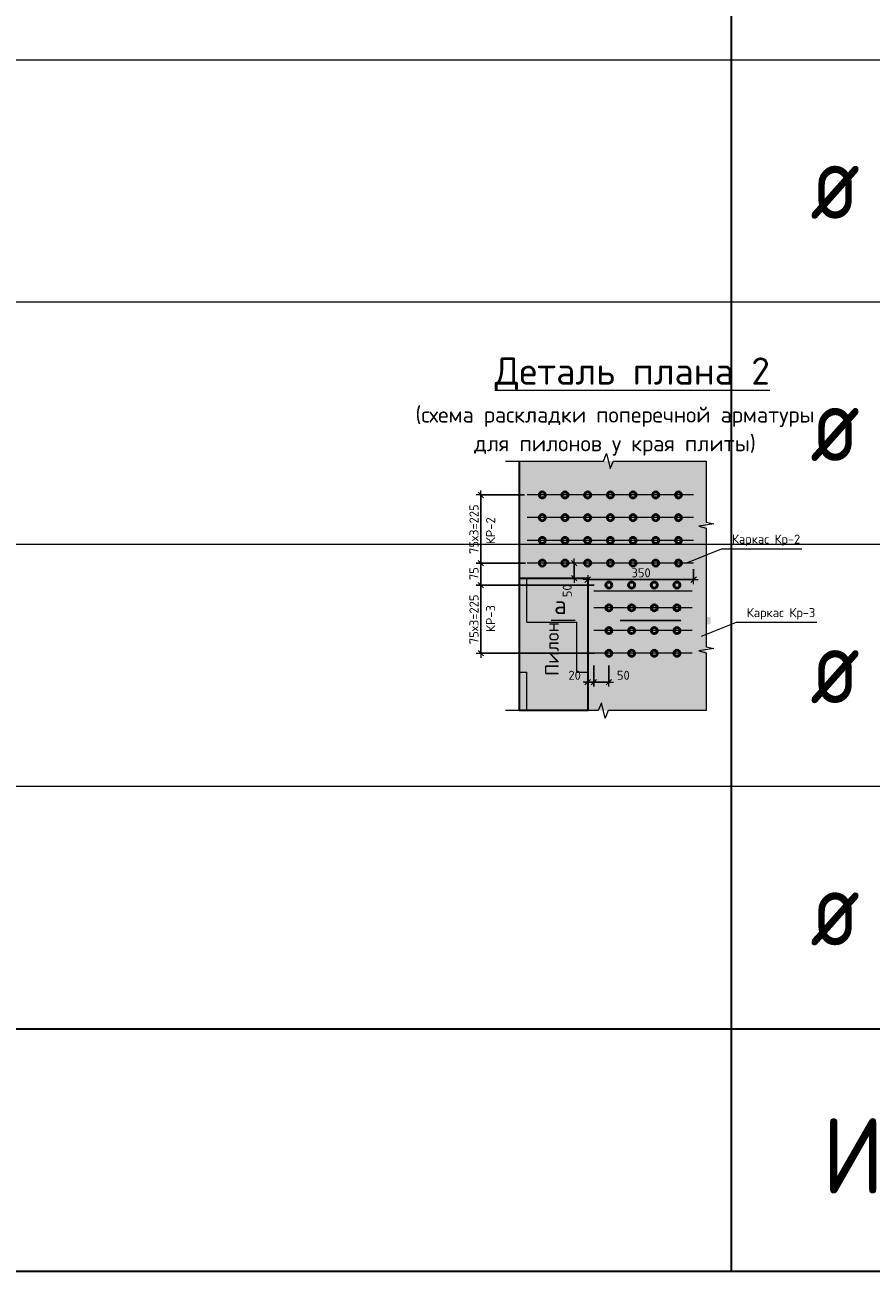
# Model space of a CAD drawing. Header units: metres. Extents: x -38 to 97, y -15 to 21.
# Tile 73 of 82: x 73.09 to 75.88, y -0.33 to 3.79. Entities that reach past the tile are written whole.
import ezdxf

# ---------------------------------------------------------------- set-up
doc = ezdxf.new("R2010")
doc.units = ezdxf.units.M
doc.header["$PDMODE"] = 65
doc.linetypes.add('______2', pattern=[0.27, 0.2, -0.07])
doc.layers.add('XR$4$_3705', color=7, linetype='Continuous')
for name, color, linetype, lineweight in [('XR$4$ВК__отв в полу 1-2 эт', 220, 'Continuous', 25), ('XR$4$Размерная линия (1)', 7, 'Continuous', 13), ('XR$4$Текст_ общее_1', 7, 'Continuous', 13)]:
    doc.layers.add(name, color=color, linetype=linetype, lineweight=lineweight)
doc.styles.add('ISOCPEUR', font='txt')
doc.dimstyles.new('DIMSTYLE_25', dxfattribs={"dimtxt": 0.03, "dimasz": 0.03, "dimexe": 0, "dimexo": 0, "dimgap": 0.015, "dimtad": 2, "dimdec": 0, "dimlfac": 1000, "dimrnd": 5, "dimzin": 12, "dimdsep": 46, "dimtxsty": 'ISOCPEUR', "dimblk1": 'ALL_ML_STRICH', "dimblk2": 'ALL_ML_STRICH', "dimsah": 1, "dimcen": 0, "dimclrd": 7, "dimclre": 256, "dimclrt": 7, "dimadec": 0, "dimazin": 0, "dimtfac": 1, "dimtdec": 0, "dimtix": 1, "dimtmove": 2, "dimatfit": 3, "dimfxl": 0, "dimtvp": 1.2, "dimtzin": 0, "dimlwd": 0, "dimlwe": -3, "dimarcsym": 0})
doc.dimstyles.new('DIMSTYLE_26', dxfattribs={"dimtxt": 0.03, "dimasz": 0.03, "dimexe": 0, "dimexo": 0, "dimgap": 0.015, "dimtad": 2, "dimdec": 0, "dimlfac": 1000, "dimrnd": 5, "dimzin": 12, "dimdsep": 46, "dimtxsty": 'ISOCPEUR', "dimblk1": 'ALL_ML_STRICH', "dimblk2": 'ALL_ML_STRICH', "dimsah": 1, "dimcen": 0, "dimclrd": 7, "dimclre": 256, "dimclrt": 7, "dimadec": 0, "dimazin": 0, "dimtfac": 1, "dimtdec": 0, "dimtix": 1, "dimtmove": 2, "dimatfit": 3, "dimfxl": 0, "dimtzin": 0, "dimlwd": 0, "dimlwe": -3, "dimarcsym": 0})
doc.dimstyles.new('DIMSTYLE_28', dxfattribs={"dimtxt": 0.03, "dimasz": 0.03, "dimexe": 0, "dimexo": 1e-06, "dimgap": 0.015, "dimtad": 2, "dimdec": 0, "dimlfac": 1000, "dimrnd": 5, "dimzin": 12, "dimdsep": 46, "dimtxsty": 'ISOCPEUR', "dimblk1": 'ALL_ML_STRICH', "dimblk2": 'ALL_ML_STRICH', "dimsah": 1, "dimcen": 0, "dimse1": 1, "dimse2": 1, "dimclrd": 7, "dimclre": 256, "dimclrt": 7, "dimadec": 0, "dimazin": 0, "dimtfac": 1, "dimtdec": 0, "dimtix": 1, "dimtmove": 2, "dimatfit": 3, "dimfxl": 0, "dimtvp": 1.2, "dimtzin": 0, "dimlwd": 0, "dimlwe": -3, "dimarcsym": 0})

# ---------------------------------------------------------------- blocks, each defined once
blk = doc.blocks.new('ЭЛЕМЕНТ_УЗОРА_8')
at = {"color": 7, "linetype": 'Continuous', "lineweight": 13, "transparency": 33554687}
for p, q in [((75.3382, 2.3472), (75.3382, 2.3472)), ((74.6742, 1.5232), (74.6742, 1.5232)), ((75.3382, 1.5232), (75.3382, 1.5232))]:
    blk.add_line(p, q, dxfattribs=at)
for points in [[(74.6742, 2.3472), (74.9989, 2.3472), (75.0082, 2.3722), (75.0208, 2.3222), (75.0315, 2.3472), (75.3382, 2.3472)], [(75.3382, 2.3472), (75.3382, 2.3472), (75.3382, 2.1457), (75.3632, 2.14), (75.3132, 2.1321), (75.3382, 2.1255), (75.3382, 1.9352)], [(75.3382, 1.9352), (75.3382, 1.7337), (75.3632, 1.728), (75.3132, 1.7201), (75.3382, 1.7135), (75.3382, 1.5232), (75.3382, 1.5232)], [(75.3382, 1.5232), (75.0135, 1.5232), (75.0042, 1.4982), (74.9916, 1.5482), (74.981, 1.5232), (74.6742, 1.5232)]]:
    blk.add_lwpolyline(points, dxfattribs=at)
blk = doc.blocks.new('ALL_ML_STRICH')
at = {"color": 0, "linetype": 'ByBlock', "lineweight": -2}
for p, q in [((-1, 0), (0.5, 0)), ((-0.3, -0.3), (0.3, 0.3)), ((0, -0.5), (0, 0.5))]:
    blk.add_line(p, q, dxfattribs=at)
blk = doc.blocks.new('*D581')
at = {"layer": 'DEFPOINTS', "color": 7, "linetype": 'Continuous', "lineweight": 13, "transparency": 33554687}
for p in [(74.898, 2.0102), (74.9002, 1.9602), (74.9013, 1.9602)]:
    blk.add_point(p, dxfattribs=at)
at = {"layer": 'XR$4$Размерная линия (1)', "color": 7, "linetype": 'Continuous', "lineweight": -2, "transparency": 33554687}
blk.add_line((74.9013, 1.9602), (74.9013, 2.0102), dxfattribs=at)
at = {"layer": 'XR$4$Размерная линия (1)', "color": 7, "linetype": 'Continuous', "lineweight": 13, "transparency": 33554687, "xscale": 0.03, "yscale": 0.03, "zscale": 0.03}
for p, rotation in [((74.9013, 2.0102), 90), ((74.9013, 1.9602), 270)]:
    blk.add_blockref('ALL_ML_STRICH', p, dxfattribs=dict(at, rotation=rotation))
at = {"layer": 'XR$4$Размерная линия (1)', "color": 7, "linetype": 'Continuous', "lineweight": 13, "transparency": 33554687, "insert": (74.8787, 1.9186), "char_height": 0.03, "width": 0.06, "attachment_point": 5, "rotation": 90, "style": 'ISOCPEUR'}
blk.add_mtext('\\A1;{50}', dxfattribs=at)
blk = doc.blocks.new('*D603')
at = {"layer": 'DEFPOINTS', "color": 7, "linetype": 'Continuous', "lineweight": 13, "transparency": 33554687}
for p in [(75.2962, 2.0102), (74.9462, 1.9555), (74.9462, 1.9513)]:
    blk.add_point(p, dxfattribs=at)
at = {"layer": 'XR$4$Размерная линия (1)', "color": 9, "linetype": 'Continuous', "lineweight": -2, "true_color": 0xc7c7c7, "transparency": 33554687}
for p, q in [((75.2962, 1.9902), (75.2962, 1.9555)), ((74.9462, 1.9555), (74.9462, 1.9555))]:
    blk.add_line(p, q, dxfattribs=at)
at = {"layer": 'XR$4$Размерная линия (1)', "color": 7, "linetype": 'Continuous', "lineweight": -2, "transparency": 33554687}
blk.add_line((74.9462, 1.9555), (75.2962, 1.9555), dxfattribs=at)
at = {"layer": 'XR$4$Размерная линия (1)', "color": 7, "linetype": 'Continuous', "lineweight": 13, "transparency": 33554687, "xscale": 0.03, "yscale": 0.03, "zscale": 0.03, "rotation": 180}
blk.add_blockref('ALL_ML_STRICH', (74.9462, 1.9555), dxfattribs=at)
at = {"layer": 'XR$4$Размерная линия (1)', "color": 7, "linetype": 'Continuous', "lineweight": 13, "transparency": 33554687, "xscale": 0.03, "yscale": 0.03, "zscale": 0.03}
blk.add_blockref('ALL_ML_STRICH', (75.2962, 1.9555), dxfattribs=at)
at = {"layer": 'XR$4$Размерная линия (1)', "color": 7, "linetype": 'Continuous', "lineweight": 13, "transparency": 33554687, "insert": (75.1227, 1.978), "char_height": 0.03, "width": 0.09, "attachment_point": 5, "style": 'ISOCPEUR'}
blk.add_mtext('\\A1;{350}', dxfattribs=at)
blk = doc.blocks.new('*D604')
at = {"layer": 'DEFPOINTS', "color": 7, "linetype": 'Continuous', "lineweight": 13, "transparency": 33554687}
for p in [(74.9662, 1.6924), (75.0162, 1.6924), (75.0162, 1.6171)]:
    blk.add_point(p, dxfattribs=at)
at = {"layer": 'XR$4$Размерная линия (1)', "color": 9, "linetype": 'Continuous', "lineweight": -2, "true_color": 0xc7c7c7, "transparency": 33554687}
for p, q in [((74.9662, 1.6724), (74.9662, 1.6171)), ((75.0162, 1.6724), (75.0162, 1.6171))]:
    blk.add_line(p, q, dxfattribs=at)
at = {"layer": 'XR$4$Размерная линия (1)', "color": 7, "linetype": 'Continuous', "lineweight": -2, "transparency": 33554687}
blk.add_line((75.0162, 1.6171), (74.9662, 1.6171), dxfattribs=at)
at = {"layer": 'XR$4$Размерная линия (1)', "color": 7, "linetype": 'Continuous', "lineweight": 13, "transparency": 33554687, "xscale": 0.03, "yscale": 0.03, "zscale": 0.03}
for p, rotation in [((74.9662, 1.6171), 180), ((75.0162, 1.6171), 360)]:
    blk.add_blockref('ALL_ML_STRICH', p, dxfattribs=dict(at, rotation=rotation))
at = {"layer": 'XR$4$Размерная линия (1)', "color": 7, "linetype": 'Continuous', "lineweight": 13, "transparency": 33554687, "insert": (75.0639, 1.6396), "char_height": 0.03, "width": 0.06, "attachment_point": 5, "style": 'ISOCPEUR'}
blk.add_mtext('\\A1;{50}', dxfattribs=at)
blk = doc.blocks.new('*D605')
at = {"layer": 'DEFPOINTS', "color": 7, "linetype": 'Continuous', "lineweight": 13, "transparency": 33554687}
for p in [(74.9662, 1.6924), (74.9462, 1.6268), (74.9662, 1.6171)]:
    blk.add_point(p, dxfattribs=at)
at = {"layer": 'XR$4$Размерная линия (1)', "color": 9, "linetype": 'Continuous', "lineweight": -2, "true_color": 0xc7c7c7, "transparency": 33554687}
for p, q in [((74.9662, 1.6724), (74.9662, 1.6171)), ((74.9462, 1.6171), (74.9462, 1.6171))]:
    blk.add_line(p, q, dxfattribs=at)
at = {"layer": 'XR$4$Размерная линия (1)', "color": 7, "linetype": 'Continuous', "lineweight": -2, "transparency": 33554687}
blk.add_line((74.9662, 1.6171), (74.9462, 1.6171), dxfattribs=at)
at = {"layer": 'XR$4$Размерная линия (1)', "color": 7, "linetype": 'Continuous', "lineweight": 13, "transparency": 33554687, "xscale": 0.03, "yscale": 0.03, "zscale": 0.03}
for p, rotation in [((74.9462, 1.6171), 180), ((74.9662, 1.6171), 360)]:
    blk.add_blockref('ALL_ML_STRICH', p, dxfattribs=dict(at, rotation=rotation))
at = {"layer": 'XR$4$Размерная линия (1)', "color": 7, "linetype": 'Continuous', "lineweight": 13, "transparency": 33554687, "insert": (74.9031, 1.6396), "char_height": 0.03, "width": 0.06, "attachment_point": 5, "style": 'ISOCPEUR'}
blk.add_mtext('\\A1;{20}', dxfattribs=at)
blk = doc.blocks.new('*D627')
at = {"layer": 'DEFPOINTS', "color": 7, "linetype": 'Continuous', "lineweight": 13, "transparency": 33554687}
for p in [(74.9874, 1.9374), (74.593, 1.7124), (74.9896, 1.7124)]:
    blk.add_point(p, dxfattribs=at)
at = {"layer": 'XR$4$Размерная линия (1)', "color": 9, "linetype": 'Continuous', "lineweight": -2, "true_color": 0xc7c7c7, "transparency": 33554687}
for p, q in [((74.9674, 1.9374), (74.593, 1.9374)), ((74.9696, 1.7124), (74.593, 1.7124))]:
    blk.add_line(p, q, dxfattribs=at)
at = {"layer": 'XR$4$Размерная линия (1)', "color": 7, "linetype": 'Continuous', "lineweight": -2, "transparency": 33554687}
blk.add_line((74.593, 1.7124), (74.593, 1.9374), dxfattribs=at)
at = {"layer": 'XR$4$Размерная линия (1)', "color": 7, "linetype": 'Continuous', "lineweight": 13, "transparency": 33554687, "xscale": 0.03, "yscale": 0.03, "zscale": 0.03}
for p, rotation in [((74.593, 1.9374), 90), ((74.593, 1.7124), 270)]:
    blk.add_blockref('ALL_ML_STRICH', p, dxfattribs=dict(at, rotation=rotation))
at = {"layer": 'XR$4$Размерная линия (1)', "color": 7, "linetype": 'Continuous', "lineweight": 13, "transparency": 33554687, "insert": (74.5555, 1.7424), "char_height": 0.03, "width": 0.0015, "attachment_point": 1, "rotation": 90, "line_spacing_factor": 0.60241, "style": 'ISOCPEUR'}
blk.add_mtext('75х3=225', dxfattribs=at)
blk = doc.blocks.new('*D628')
at = {"layer": 'DEFPOINTS', "color": 7, "linetype": 'Continuous', "lineweight": 13, "transparency": 33554687}
for p in [(74.7607, 2.0102), (74.593, 1.9374), (74.9874, 1.9374)]:
    blk.add_point(p, dxfattribs=at)
at = {"layer": 'XR$4$Размерная линия (1)', "color": 9, "linetype": 'Continuous', "lineweight": -2, "true_color": 0xc7c7c7, "transparency": 33554687}
for p, q in [((74.7407, 2.0102), (74.593, 2.0102)), ((74.9674, 1.9374), (74.593, 1.9374))]:
    blk.add_line(p, q, dxfattribs=at)
at = {"layer": 'XR$4$Размерная линия (1)', "color": 7, "linetype": 'Continuous', "lineweight": -2, "transparency": 33554687}
blk.add_line((74.593, 1.9374), (74.593, 2.0102), dxfattribs=at)
at = {"layer": 'XR$4$Размерная линия (1)', "color": 7, "linetype": 'Continuous', "lineweight": 13, "transparency": 33554687, "xscale": 0.03, "yscale": 0.03, "zscale": 0.03}
for p, rotation in [((74.593, 2.0102), 90), ((74.593, 1.9374), 270)]:
    blk.add_blockref('ALL_ML_STRICH', p, dxfattribs=dict(at, rotation=rotation))
at = {"layer": 'XR$4$Размерная линия (1)', "color": 7, "linetype": 'Continuous', "lineweight": 13, "transparency": 33554687, "insert": (74.5705, 1.9753), "char_height": 0.03, "width": 0.06, "attachment_point": 5, "rotation": 90, "style": 'ISOCPEUR'}
blk.add_mtext('\\A1;{75}', dxfattribs=at)
blk = doc.blocks.new('*D629')
at = {"layer": 'DEFPOINTS', "color": 7, "linetype": 'Continuous', "lineweight": 13, "transparency": 33554687}
for p in [(74.7579, 2.2352), (74.593, 2.0102), (74.7607, 2.0102)]:
    blk.add_point(p, dxfattribs=at)
at = {"layer": 'XR$4$Размерная линия (1)', "color": 9, "linetype": 'Continuous', "lineweight": -2, "true_color": 0xc7c7c7, "transparency": 33554687}
for p, q in [((74.7379, 2.2352), (74.593, 2.2352)), ((74.7407, 2.0102), (74.593, 2.0102))]:
    blk.add_line(p, q, dxfattribs=at)
at = {"layer": 'XR$4$Размерная линия (1)', "color": 7, "linetype": 'Continuous', "lineweight": -2, "transparency": 33554687}
blk.add_line((74.593, 2.0102), (74.593, 2.2352), dxfattribs=at)
at = {"layer": 'XR$4$Размерная линия (1)', "color": 7, "linetype": 'Continuous', "lineweight": 13, "transparency": 33554687, "xscale": 0.03, "yscale": 0.03, "zscale": 0.03}
for p, rotation in [((74.593, 2.2352), 90), ((74.593, 2.0102), 270)]:
    blk.add_blockref('ALL_ML_STRICH', p, dxfattribs=dict(at, rotation=rotation))
at = {"layer": 'XR$4$Размерная линия (1)', "color": 7, "linetype": 'Continuous', "lineweight": 13, "transparency": 33554687, "insert": (74.5555, 2.0402), "char_height": 0.03, "width": 0.0015, "attachment_point": 1, "rotation": 90, "line_spacing_factor": 0.60241, "style": 'ISOCPEUR'}
blk.add_mtext('75х3=225', dxfattribs=at)

msp = doc.modelspace()

# ---------------------------------------------------------------- hatches: boundary and pattern name
at = {"linetype": 'Continuous', "lineweight": 13, "true_color": 0xf0eae8, "transparency": 33554687}
msp.add_hatch(color=7, dxfattribs=at).paths.add_polyline_path([(75.3382, 2.3472), (74.7212, 2.3472), (74.7212, 1.5232), (75.3382, 1.5232)])
at = {"linetype": 'Continuous', "lineweight": 13, "transparency": 33554687}
h = msp.add_hatch(dxfattribs=at)
h.set_pattern_fill('____', scale=0.165, style=0, pattern_type=2)
h.set_pattern_definition([(0, (0.33, 0.33), (0.165, 0.165), [0.165, -0.165]), (90, (0.33, 0.33), (-0.165, 0.165), [0.165, -0.165])])
h.paths.add_polyline_path([(74.7212, 1.5232), (74.9462, 1.5232), (74.9462, 1.9602), (74.7212, 1.9602)], flags=0)
at = {"linetype": 'Continuous', "lineweight": 25, "true_color": 0x000000, "transparency": 33554687}
for points in [[(74.9067, 1.8325), (74.906, 1.8324), (74.9052, 1.8321), (74.9046, 1.8318), (74.9039, 1.8314), (74.9033, 1.8309), (74.9028, 1.8303), (74.9024, 1.8297), (74.9021, 1.829), (74.9018, 1.8282), (74.9017, 1.8275), (74.9016, 1.8267), (74.9016, 1.8134), (74.9017, 1.8126), (74.9018, 1.8119), (74.9021, 1.8111), (74.9024, 1.8104), (74.9028, 1.8098), (74.9033, 1.8092), (74.9039, 1.8087), (74.9046, 1.8083), (74.9052, 1.808), (74.906, 1.8077), (74.9067, 1.8076), (74.9075, 1.8075), (75.005, 1.8075), (75.005, 1.8326), (74.9075, 1.8326)], [(75.3472, 1.8325), (75.3464, 1.8326), (75.2489, 1.8326), (75.2489, 1.8075), (75.3464, 1.8075), (75.3472, 1.8076), (75.3479, 1.8077), (75.3486, 1.808), (75.3493, 1.8083), (75.35, 1.8087), (75.3505, 1.8092), (75.351, 1.8098), (75.3515, 1.8104), (75.3518, 1.8111), (75.3521, 1.8119), (75.3522, 1.8126), (75.3523, 1.8134), (75.3523, 1.8267), (75.3522, 1.8275), (75.3521, 1.8282), (75.3518, 1.829), (75.3515, 1.8297), (75.351, 1.8303), (75.3505, 1.8309), (75.35, 1.8314), (75.3493, 1.8318), (75.3486, 1.8321), (75.3479, 1.8324)]]:
    msp.add_hatch(color=18, dxfattribs=at).paths.add_polyline_path(points)

# ---------------------------------------------------------------- linework, layer by layer
at = {"color": 7, "linetype": 'Continuous', "lineweight": 35, "transparency": 33554687}
for p, q in [((75.4198, 4.4717), (75.4198, 3.6717)), ((75.4198, 3.6717), (75.4198, 2.8717)), ((75.4198, 2.8717), (75.4198, 2.0717)), ((74.7212, 1.5232), (74.7212, 2.3472)), ((75.4198, 2.0717), (75.4198, 1.2717)), ((75.4198, 1.2717), (75.4198, 0.4717)), ((67.9198, 0.4717), (86.4198, 0.4717)), ((75.4198, 0.4717), (75.4198, -0.3283)), ((67.9198, -0.3283), (86.4198, -0.3283))]:
    msp.add_line(p, q, dxfattribs=at)
at = {"color": 7, "linetype": 'Continuous', "lineweight": 13, "transparency": 33554687}
for p, q in [((86.4198, 3.6717), (67.9198, 3.6717)), ((86.4198, 2.8717), (67.9198, 2.8717)), ((86.4198, 2.0717), (67.9198, 2.0717)), ((86.4198, 1.2717), (67.9198, 1.2717)), ((86.4198, 0.4717), (67.9198, 0.4717))]:
    msp.add_line(p, q, dxfattribs=at)
at = {"color": 7, "linetype": '______2', "lineweight": 25, "transparency": 33554687}
msp.add_line((75.2535, 1.8201), (75.005, 1.8201), dxfattribs=at)
at = {"color": 7, "linetype": 'Continuous', "lineweight": 13, "transparency": 33554687}
for points in [[(75.6543, 2.0562), (75.3871, 2.0562), (75.2723, 2.0102)], [(75.7036, 1.8134), (75.4364, 1.8134), (75.3216, 1.7674)]]:
    msp.add_lwpolyline(points, dxfattribs=at)
at = {"color": 7, "linetype": 'Continuous', "lineweight": 35, "transparency": 33554687}
msp.add_lwpolyline([(74.7212, 1.9602), (74.9462, 1.9602), (74.9462, 1.5232), (74.7212, 1.5232), (74.7212, 1.9602)], dxfattribs=at)
at = {"layer": 'XR$4$_3705', "color": 7, "linetype": 'Continuous', "lineweight": 50, "transparency": 33554687}
for centre in [(74.7962, 2.2352), (74.8712, 2.2352), (74.9462, 2.2352), (75.0212, 2.2352), (75.0962, 2.2352), (75.1712, 2.2352), (75.2462, 2.2352), (74.7962, 2.1602), (74.8712, 2.1602), (74.9462, 2.1602), (75.0212, 2.1602), (75.0962, 2.1602), (75.1712, 2.1602), (75.2462, 2.1602), (74.7962, 2.0852), (74.8712, 2.0852), (74.9462, 2.0852), (75.0212, 2.0852), (75.0962, 2.0852), (75.1712, 2.0852), (75.2462, 2.0852), (74.7962, 2.0102), (74.8712, 2.0102), (74.9462, 2.0102), (75.0212, 2.0102), (75.0962, 2.0102), (75.1712, 2.0102), (75.2462, 2.0102), (75.0162, 1.9374), (75.0912, 1.9374), (75.1662, 1.9374), (75.2412, 1.9374), (75.0162, 1.8624), (75.0912, 1.8624), (75.1662, 1.8624), (75.2412, 1.8624), (75.0162, 1.7874), (75.0912, 1.7874), (75.1662, 1.7874), (75.2412, 1.7874), (75.0162, 1.7124), (75.0912, 1.7124), (75.1662, 1.7124), (75.2412, 1.7124)]:
    msp.add_circle(centre, 0.01, dxfattribs=at)
at = {"layer": 'XR$4$ВК__отв в полу 1-2 эт', "color": 7, "linetype": 'Continuous', "lineweight": 13, "transparency": 33554687}
for p, q in [((75.2962, 2.2352), (74.7462, 2.2352)), ((75.2962, 2.1602), (74.7462, 2.1602)), ((75.2962, 2.0852), (74.7462, 2.0852)), ((75.2962, 2.0102), (74.7462, 2.0102)), ((75.2912, 1.9174), (74.9662, 1.9174)), ((75.2912, 1.8624), (74.9662, 1.8624)), ((74.905, 1.8201), (74.825, 1.8201)), ((75.2912, 1.7874), (74.9662, 1.7874)), ((75.2912, 1.7124), (74.9662, 1.7124))]:
    msp.add_line(p, q, dxfattribs=at)

# ---------------------------------------------------------------- block references
at = {"color": 7, "linetype": 'Continuous', "lineweight": 13, "transparency": 33554687}
msp.add_blockref('ЭЛЕМЕНТ_УЗОРА_8', (0, 0), dxfattribs=at)

# ---------------------------------------------------------------- texts
at = {"color": 7, "linetype": 'Continuous', "lineweight": 35, "transparency": 33554687, "char_height": 0.25, "attachment_point": 7, "style": 'ISOCPEUR'}
for s, insert, width in [('\\W0.82;ø', (75.6817, 3.1467), 0.327205), ('\\W0.82;ø', (75.6817, 2.3467), 0.327205), ('\\W0.82;ø', (75.6817, 1.5467), 0.327205), ('\\W0.82;ø', (75.6817, 0.7467), 0.327205), ('\\W0.95;Итого:', (75.7194, -0.072), 1.143461)]:
    msp.add_mtext(s, dxfattribs=dict(at, insert=insert, width=width))
at = {"color": 7, "linetype": 'Continuous', "lineweight": 13, "transparency": 33554687, "attachment_point": 5, "style": 'ISOCPEUR'}
for s, insert, char_height, width in [('\\A1;{\\fISOCPEUR|i0|b0;\\H0.030000;\\W1.000000;\\C7;Каркас Кр-2}\\P', (75.5357, 2.0853), 0.03, 0.25163), ('\\A1;{\\fISOCPEUR|i0|b0;\\H0.060000;\\W1.000000;\\C7;а}\\P', (74.8562, 1.8719), 0.06, 0.072), ('\\A1;{\\fISOCPEUR|i0|b0;\\H0.030000;\\W1.000000;\\C7;Каркас Кр-3}\\P', (75.585, 1.8425), 0.03, 0.25163)]:
    msp.add_mtext(s, dxfattribs=dict(at, insert=insert, char_height=char_height, width=width))
at = {"color": 251, "linetype": 'Continuous', "lineweight": 50, "true_color": 0x575757, "transparency": 33554687, "insert": (74.8283, 1.7267), "char_height": 0.045, "width": 0.183316, "attachment_point": 5, "rotation": 90, "style": 'ISOCPEUR'}
msp.add_mtext('\\A1;{\\fISOCPEUR|i0|b1;\\H0.045000;\\W1.000000;\\c3260503895;Пилон}\\P', dxfattribs=at)
at = {"layer": 'XR$4$Текст_ общее_1', "color": 7, "linetype": 'Continuous', "lineweight": 13, "transparency": 33554687, "insert": (75.0364, 2.6894), "char_height": 0.09, "width": 2.301075, "attachment_point": 2, "line_spacing_factor": 1.084337}
msp.add_mtext('\\A1;{\\L\\fISOCPEUR|i0|b0;\\H0.090000;\\W1.000000;\\C7;  Деталь плана 2\\l}\\P{\\fISOCPEUR|i0|b0;\\H0.052500;\\W1.000000;\\C7;(схема раскладки поперечной арматуры}\\P{\\fISOCPEUR|i0|b0;\\H0.052500;\\W1.000000;\\C7;для пилонов у края плиты)}\\P', dxfattribs=at)
at = {"layer": 'XR$4$Текст_ общее_1', "color": 7, "linetype": 'Continuous', "lineweight": 13, "transparency": 33554687, "char_height": 0.03, "width": 0.104063, "attachment_point": 5, "rotation": 90, "style": 'ISOCPEUR'}
for s, insert in [('\\A1;{\\fISOCPEUR|i0|b0;\\H0.030000;\\W1.000000;\\C7;КР-2}\\P', (74.6256, 2.1169)), ('\\A1;{\\fISOCPEUR|i0|b0;\\H0.030000;\\W1.000000;\\C7;КР-3}\\P', (74.6256, 1.8269))]:
    msp.add_mtext(s, dxfattribs=dict(at, insert=insert))

# ---------------------------------------------------------------- dimensions: what is measured, and where the dimension line sits
at = {"layer": 'XR$4$Размерная линия (1)', "color": 7, "linetype": 'Continuous', "lineweight": 13, "transparency": 33554687}
for base, p1, p2, picture, middle in [((74.593, 2.2352), (74.7407, 2.0102), (74.7379, 2.2352), '*D629', (74.578, 2.1227)), ((74.593, 1.9374), (74.9696, 1.7124), (74.9674, 1.9374), '*D627', (74.578, 1.8249))]:
    dim = msp.add_linear_dim(base=base, p1=p1, p2=p2, angle=90, text='75х3=225', dimstyle='DIMSTYLE_26', override={"dimpost": '<>', "dimclrd": 7, "dimclre": 9, "dimclrt": 7, "dimlwd": 0, "dimlwe": 65533}, dxfattribs=at)
    dim.commit()
    dim.dimension.update_dxf_attribs({"geometry": picture, "text_midpoint": middle, "dimtype": 160})
for base, p1, p2, angle, dimstyle, picture, middle in [((74.593, 2.0102), (74.9674, 1.9374), (74.7407, 2.0102), 90, 'DIMSTYLE_26', '*D628', (74.5705, 1.9753)), ((74.9013, 2.0102), (74.9002, 1.9602), (74.898, 2.0102), 90, 'DIMSTYLE_28', '*D581', (74.8787, 1.9186)), ((74.9462, 1.6171), (74.9662, 1.6724), (74.9462, 1.6171), 180, 'DIMSTYLE_25', '*D605', (74.9031, 1.6396)), ((74.9662, 1.6171), (75.0162, 1.6724), (74.9662, 1.6724), 180, 'DIMSTYLE_25', '*D604', (75.0639, 1.6396))]:
    dim = msp.add_linear_dim(base=base, p1=p1, p2=p2, angle=angle, dimstyle=dimstyle, override={"dimpost": '<>', "dimclrd": 7, "dimclre": 9, "dimclrt": 7, "dimlwd": 0, "dimlwe": 65533}, dxfattribs=at)
    dim.commit()
    dim.dimension.update_dxf_attribs({"geometry": picture, "text_midpoint": middle, "dimtype": 160})
dim = msp.add_linear_dim(base=(75.2962, 1.9555), p1=(74.9462, 1.9555), p2=(75.2962, 1.9902), dimstyle='DIMSTYLE_26', override={"dimpost": '<>', "dimclrd": 7, "dimclre": 9, "dimclrt": 7, "dimlwd": 0, "dimlwe": 65533}, dxfattribs=at)
dim.commit()
dim.dimension.update_dxf_attribs({"geometry": '*D603', "text_midpoint": (75.1227, 1.978), "dimtype": 160})

doc.saveas('drawing.dxf')
